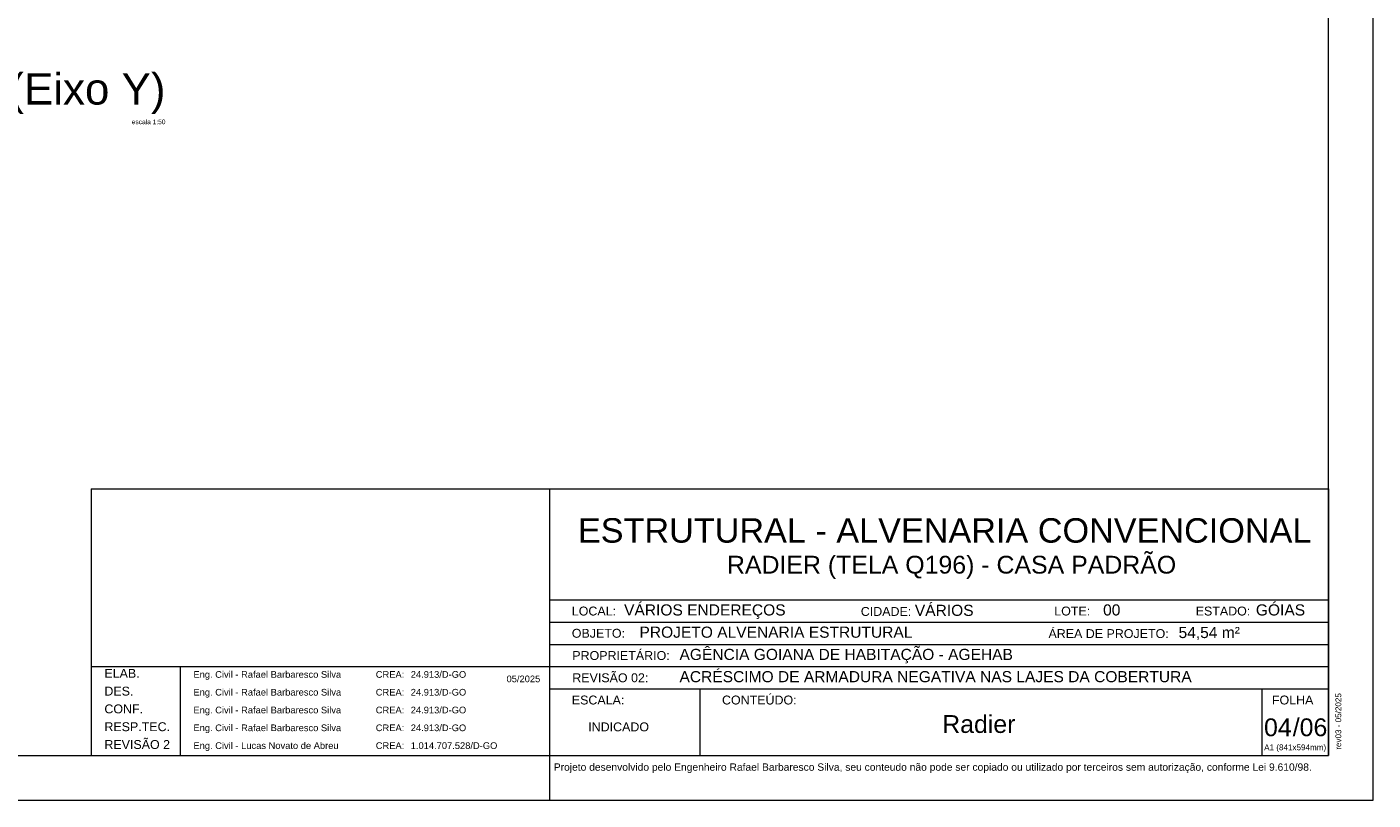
# Model space of a CAD drawing. Header units: millimetres. Extents: x 337 to 526, y -381 to -65.
# Tile 47 of 104: x 391 to 422, y -317 to -299. Entities that reach past the tile are written whole.
import ezdxf
from ezdxf.enums import TextEntityAlignment as Align

# ---------------------------------------------------------------- set-up
doc = ezdxf.new("R2010")
doc.units = ezdxf.units.MM
doc.header["$MEASUREMENT"] = 0
doc.layers.get('0').update_dxf_attribs({"lineweight": 5})
doc.layers.add('DT-Título', color=102, linetype='Continuous', lineweight=20)
doc.layers.add('PRANCHA 01', color=7, linetype='Continuous', lineweight=20)
doc.layers.add('PDF_Text', color=7, linetype='Continuous')
doc.styles.add('Arial', font='arial.ttf')
doc.styles.add('PDF Arial', font='arial.ttf')

# ---------------------------------------------------------------- blocks, each defined once
blk = doc.blocks.new('Carimbo_Rafael_2022')
at = {"color": 0}
for p, q in [((524.018, -54.927), (551.818, -54.927)), ((524.018, -60.927), (551.818, -60.927))]:
    blk.add_line(p, q, dxfattribs=at)
for p, q in [((524.018, -54.927), (524.018, -60.927)), ((524.018, -54.927), (524.018, -60.927)), ((534.318, -54.927), (534.318, -60.927)), ((534.318, -54.927), (534.318, -60.927)), ((551.818, -54.927), (551.818, -60.927)), ((534.318, -57.427), (551.818, -57.427)), ((534.318, -57.927), (551.818, -57.927)), ((534.318, -58.427), (551.818, -58.427)), ((524.018, -58.927), (534.318, -58.927)), ((526.018, -58.927), (526.018, -60.927)), ((534.318, -58.927), (551.818, -58.927)), ((534.318, -59.427), (551.818, -59.427)), ((537.692, -59.427), (537.692, -60.927)), ((550.318, -59.427), (550.318, -60.927))]:
    blk.add_line(p, q)
at = {"color": 152, "true_color": 0x0063c7, "style": 'Arial'}
for s, height, p in [('ESTRUTURAL - ALVENARIA CONVENCIONAL', 0.55, (534.955, -56.14)), ('RADIER (TELA Q196) - CASA PADRÃO', 0.4, (538.304, -56.835)), ('VÁRIOS ENDEREÇOS', 0.25, (535.992, -57.777)), ('VÁRIOS', 0.25, (542.524, -57.786)), ('GÓIAS', 0.25, (550.185, -57.777)), ('00', 0.25, (546.753, -57.777)), ('PROJETO ALVENARIA ESTRUTURAL', 0.25, (536.338, -58.277)), ('54,54 m²', 0.25, (548.448, -58.284)), ('AGÊNCIA GOIANA DE HABITAÇÃO - AGEHAB', 0.25, (537.237, -58.777)), ('ACRÉSCIMO DE ARMADURA NEGATIVA NAS LAJES DA COBERTURA', 0.25, (537.237, -59.277)), ('INDICADO', 0.2, (535.187, -60.381)), ('/06', 0.4, (551.013, -60.49))]:
    blk.add_text(s, height=height, dxfattribs=at).set_placement(p)
at = {"style": 'Arial'}
for s, height, p in [('LOCAL:', 0.2, (534.818, -57.777)), ('CIDADE:', 0.2, (541.31, -57.786)), ('LOTE:', 0.2, (545.656, -57.777)), ('ESTADO:', 0.2, (548.833, -57.777)), ('ÁREA DE PROJETO:', 0.2, (545.526, -58.284)), ('OBJETO:', 0.2, (534.818, -58.277)), ('PROPRIETÁRIO:', 0.2, (534.829, -58.777)), ('ELAB.', 0.2, (524.318, -59.177)), ('Eng. Civil - Rafael Barbaresco Silva', 0.15, (526.318, -59.177)), ('CREA:', 0.15, (530.414, -59.177)), ('24.913/D-GO', 0.15, (531.2, -59.177)), ('05/2025', 0.15, (533.352, -59.277)), ('REVISÃO 02:', 0.2, (534.829, -59.277)), ('DES.', 0.2, (524.318, -59.577)), ('Eng. Civil - Rafael Barbaresco Silva', 0.15, (526.318, -59.577)), ('CREA:', 0.15, (530.414, -59.577)), ('24.913/D-GO', 0.15, (531.2, -59.577)), ('ESCALA:', 0.2, (534.818, -59.777)), ('CONTEÚDO:', 0.2, (538.192, -59.777)), (' FOLHA', 0.2, (550.468, -59.777)), ('CONF.', 0.2, (524.318, -59.977)), ('Eng. Civil - Rafael Barbaresco Silva', 0.15, (526.318, -59.977)), ('CREA:', 0.15, (530.414, -59.977)), ('24.913/D-GO', 0.15, (531.2, -59.977)), ('RESP.TEC.', 0.2, (524.318, -60.377)), ('Eng. Civil - Rafael Barbaresco Silva', 0.15, (526.318, -60.377)), ('CREA:', 0.15, (530.414, -60.377)), ('24.913/D-GO', 0.15, (531.2, -60.377)), ('REVISÃO 2', 0.2, (524.318, -60.777)), ('Eng. Civil - Lucas Novato de Abreu', 0.15, (526.318, -60.777)), ('CREA:', 0.15, (530.414, -60.777)), ('1.014.707.528/D-GO', 0.15, (531.2, -60.777))]:
    blk.add_text(s, height=height, dxfattribs=at).set_placement(p)
at = {"layer": 'PDF_Text', "insert": (552.104, -60.794), "char_height": 0.13, "attachment_point": 7, "rotation": 90, "line_spacing_factor": 0.76943, "style": 'PDF Arial'}
blk.add_mtext('rev03 - 05/2025', dxfattribs=at)
at = {"layer": 'PDF_Text', "insert": (550.371, -60.845), "char_height": 0.13, "attachment_point": 7, "line_spacing_factor": 0.76943, "style": 'PDF Arial'}
blk.add_mtext('A1 (841x594mm)', dxfattribs=at)
at = {"layer": 'PDF_Text', "insert": (534.414, -61.318), "char_height": 0.165, "attachment_point": 7, "style": 'PDF Arial'}
blk.add_mtext('Projeto desenvolvido pelo Engenheiro Rafael Barbaresco Silva, seu conteudo não pode ser copiado ou utilizado por terceiros sem autorização, conforme Lei 9.610/98.', dxfattribs=at)

msp = doc.modelspace()

# ---------------------------------------------------------------- linework, layer by layer
at = {"layer": 'PRANCHA 01'}
for points in [[(337.4312, -316.7434), (421.5312, -316.7434), (421.5312, -257.3434), (337.4312, -257.3434), (337.4312, -316.7434)], [(403.0312, -315.7434), (403.0312, -316.7434)], [(403.0312, -315.7434), (403.0312, -316.7434)]]:
    msp.add_lwpolyline(points, dxfattribs=at)
msp.add_lwpolyline([(339.9312, -315.7434), (420.5312, -315.7434), (420.5312, -258.3434), (339.9312, -258.3434)], close=True, dxfattribs=at)

# ---------------------------------------------------------------- block references
msp.add_blockref('Carimbo_Rafael_2022', (-131.2867, -254.8168))

# ---------------------------------------------------------------- texts
at = {"color": 152, "true_color": 0x0063c7, "style": 'Arial'}
msp.add_text('Radier', height=0.4, dxfattribs=at).set_placement((412.6749, -315.2337), align=Align.CENTER)
msp.add_text('04', height=0.4, dxfattribs=at).set_placement((419.0811, -315.3074))
at = {"layer": 'DT-Título', "attachment_point": 9, "line_spacing_factor": 0.798, "style": 'Arial'}
for s, insert, char_height, width in [('Armação inferior do radier do pavimento Radier (Eixo Y)', (394.4036, -301.3265), 0.706, 47.508635), ('escala 1:50', (394.4031, -301.5519), 0.1059, 1.501363)]:
    msp.add_mtext(s, dxfattribs=dict(at, insert=insert, char_height=char_height, width=width))

doc.saveas('drawing.dxf')
